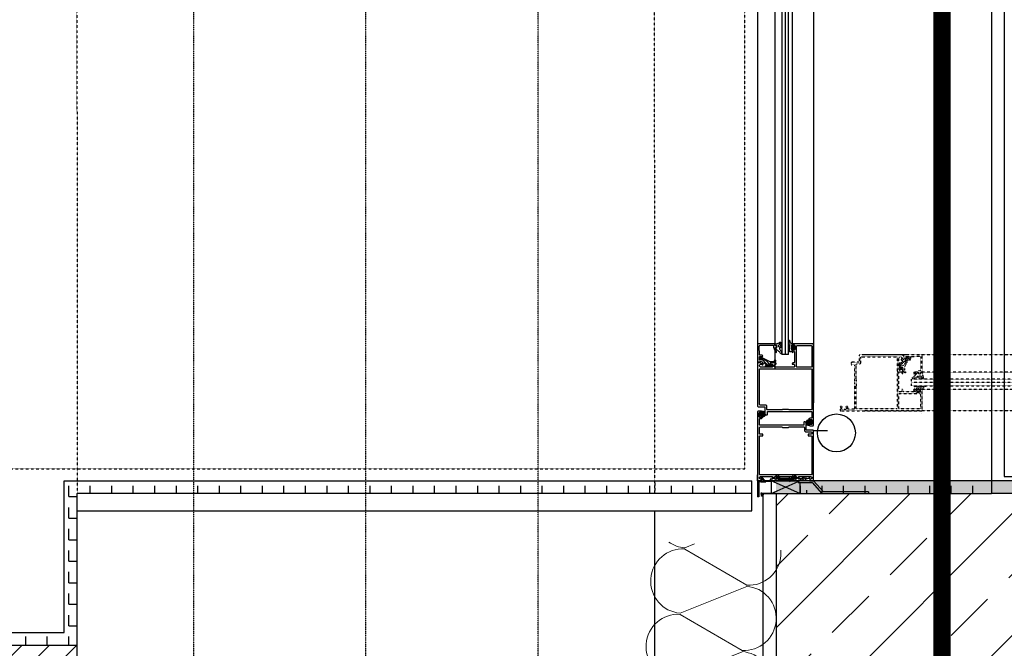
# Model space of a CAD drawing. Header units: millimetres. Extents: x -4577 to 1032787, y -66234 to 201209.
# Tile 24 of 256: x 18251 to 19395, y -55055 to -54326. Entities that reach past the tile are written whole.
import ezdxf

# ---------------------------------------------------------------- set-up
doc = ezdxf.new("R2010")
doc.units = ezdxf.units.MM
for name, pattern in [('510_5_2OG_ELT_1004$0$11-07-22_DS_2OG$0$AUSGEZOGEN', [0]), ('510_5_2OG_ELT_1004$0$11-07-22_DS_2OG$0$MITTE2_S7', [0.225, 0.125, -0.05, 0, -0.05]), ('510_5_2OG_ELT_1004$0$11-07-22_DS_2OG$0$PUNKT2_S9', [0.075, 0, -0.075]), ('510_5_2OG_ELT_1004$0$11-07-22_DS_2OG$0$STRICHLINIE_S4', [0.095, 0.06, -0.035]), ('510_5_2OG_ELT_1004$0$11-07-22_DS_2OG$0$STRICHPUNKT2_S5', [0.5, 0.35, -0.05, 0.05, -0.05]), ('510_5_2OG_ELT_1004$0$11-07-22_DS_2OG$0$VERDECKT2_S15', [0.025, 0, -0.025]), ('510_5_2OG_ELT_1004$0$11-07-22_DS_2OG$0$VERDECKT2_S2', [0.17, 0.1, -0.07]), ('510_5_2OG_ELT_1004$0$VERDECKT', [9.525, 6.35, -3.175])]:
    doc.linetypes.add(name, pattern=pattern)
for name, color, linetype in [('510_5_2OG_ELT_1004$0$11-07-22_DS_2OG$0$106', 8, '510_5_2OG_ELT_1004$0$11-07-22_DS_2OG$0$AUSGEZOGEN'), ('510_5_2OG_ELT_1004$0$11-07-22_DS_2OG$0$108', 8, '510_5_2OG_ELT_1004$0$11-07-22_DS_2OG$0$AUSGEZOGEN'), ('510_5_2OG_ELT_1004$0$11-07-22_DS_2OG$0$Bestand', 8, '510_5_2OG_ELT_1004$0$11-07-22_DS_2OG$0$STRICHPUNKT2_S5'), ('510_5_2OG_ELT_1004$0$11-07-22_DS_2OG$0$GLASS', 8, '510_5_2OG_ELT_1004$0$11-07-22_DS_2OG$0$AUSGEZOGEN'), ('510_5_2OG_ELT_1004$0$11-07-22_DS_2OG$0$Nichttragende_Bauteile', 8, '510_5_2OG_ELT_1004$0$11-07-22_DS_2OG$0$AUSGEZOGEN'), ('510_5_2OG_ELT_1004$0$11-07-22_DS_2OG$0$S03_AL_Kontur', 8, '510_5_2OG_ELT_1004$0$11-07-22_DS_2OG$0$AUSGEZOGEN'), ('510_5_2OG_ELT_1004$0$11-07-22_DS_2OG$0$S15_Glas_Kontur', 8, '510_5_2OG_ELT_1004$0$11-07-22_DS_2OG$0$AUSGEZOGEN'), ('510_5_2OG_ELT_1004$0$11-07-22_DS_2OG$0$S32_Folie_Kontur', 8, '510_5_2OG_ELT_1004$0$11-07-22_DS_2OG$0$AUSGEZOGEN'), ('510_5_2OG_ELT_1004$0$11-07-22_DS_2OG$0$Schraffur', 8, '510_5_2OG_ELT_1004$0$11-07-22_DS_2OG$0$AUSGEZOGEN'), ('510_5_2OG_ELT_1004$0$11-07-22_DS_2OG$0$STANDARD', 8, '510_5_2OG_ELT_1004$0$11-07-22_DS_2OG$0$AUSGEZOGEN'), ('510_5_2OG_ELT_1004$0$11-07-22_DS_2OG$0$Tragende_Bauteile', 8, '510_5_2OG_ELT_1004$0$11-07-22_DS_2OG$0$AUSGEZOGEN'), ('510_5_2OG_ELT_1004$0$Brandabschnitt', 6, '510_5_2OG_ELT_1004$0$VERDECKT')]:
    doc.layers.add(name, color=color, linetype=linetype)
pattern_1 = [(90, (1885.797, -66881.692), (-20, 20), [10, -10]), (180, (1885.797, -66881.692), (-20, 20), [10, -10])]
pattern_2 = [(0, (1908.297, -66879.192), (25, 25), [12.5, -12.5]), (90, (1908.297, -66879.192), (25, 25), [12.5, -12.5])]
pattern_3 = [(45, (1895.8, -66891.69), (-70.71068, 70.71068), []), (45, (1860.44, -66856.34), (-70.71068, 70.71068), [60, -35])]

# ---------------------------------------------------------------- blocks, each defined once
blk = doc.blocks.new('510_5_2OG_ELT_1004$0$11-07-22_DS_2OG$0$MUSTERELEMENT_7')
at = {"layer": '510_5_2OG_ELT_1004$0$11-07-22_DS_2OG$0$Nichttragende_Bauteile', "color": 7, "linetype": '510_5_2OG_ELT_1004$0$11-07-22_DS_2OG$0$AUSGEZOGEN', "lineweight": 18}
for p, q in [((17.128, 11.9517), (17.2002, 11.91)), ((17.1392, 11.9577), (17.1281, 11.9532)), ((17.2001, 11.9084), (17.1227, 11.8774)), ((17.1226, 11.8759), (17.1948, 11.8341)), ((17.1947, 11.8326), (17.1173, 11.8016)), ((17.1171, 11.8001), (17.1894, 11.7583)), ((17.1892, 11.7568), (17.1118, 11.7258))]:
    blk.add_line(p, q, dxfattribs=at)
for centre, start_param, end_param in [((17.1253, 11.9146), 3.141593, 6.283185), ((17.1307, 11.9904), 5.745894, 6.283185), ((17.2029, 11.9471), 0, 1.570796), ((17.2029, 11.9471), 1.570796, 1.732814), ((17.1974, 11.8713), 1.570796, 3.141593), ((17.1199, 11.8387), 3.141593, 6.283185), ((17.1974, 11.8713), 0, 1.570796), ((17.192, 11.7955), 1.570796, 3.141593), ((17.1145, 11.7629), 3.141593, 6.283185), ((17.192, 11.7955), 0, 1.570796), ((17.1866, 11.7197), 1.570796, 3.141593)]:
    blk.add_ellipse(centre, major_axis=(-0.0027, -0.0372), ratio=0.986778, start_param=start_param, end_param=end_param, dxfattribs=at)
blk = doc.blocks.new('510_5_2OG_ELT_1004')
at = {"layer": '510_5_2OG_ELT_1004$0$11-07-22_DS_2OG$0$Nichttragende_Bauteile', "linetype": 'Continuous'}
h = blk.add_hatch(dxfattribs=at)
h.set_pattern_fill('MUSTER_NA', color=256, scale=10, angle=90, style=0, pattern_type=2)
h.set_pattern_definition(pattern_1)
h.paths.add_polyline_path([(19126.3, -54858.2), (19126.2, -54858.4), (19125.9, -54858.8), (19125.7, -54858.9), (19123.3, -54858.9), (19123.3, -54859.7), (19123.5, -54860.1), (19124.2, -54860.6), (19124.2, -54875.6), (19115, -54875.6), (19115, -54877), (19112.1, -54874.8), (19112.1, -54875.6), (19112.1, -54861.8), (19118.2, -54861.8), (19112.9, -54855.8), (19113, -54855.6), (19118.5, -54855.6), (19125.5, -54855.6), (19126.1, -54855.9), (19126.2, -54856.1), (19126.3, -54856.3)], flags=0)
h = blk.add_hatch(dxfattribs=at)
h.set_pattern_fill('MUSTER_NA', color=256, scale=12.5, style=0, pattern_type=2)
h.set_pattern_definition(pattern_2)
h.paths.add_polyline_path([(17772.5, -54861.7), (17772.5, -55051.7), (18318.2, -55051.7), (18318.1, -54895.6), (18318.1, -54860.6), (18303.2, -54860.6), (18303.2, -55036.7), (17787.5, -55036.7), (17787.5, -54861.7)], flags=0)
h = blk.add_hatch(dxfattribs=at)
h.set_pattern_fill('MUSTER_NA', color=256, scale=12.5, style=0, pattern_type=2)
h.set_pattern_definition(pattern_2)
h.paths.add_polyline_path([(18989.1, -54895.6), (18318.1, -54895.6), (18318.1, -54875.6), (19101.7, -54875.6), (19101.7, -54860.6), (18318.1, -54860.6), (18318.1, -54895.6), (18989.1, -54895.6), (18989.1, -54895.6)], flags=0)
h = blk.add_hatch(dxfattribs=at)
h.set_pattern_fill('MUSTER_NA', color=256, scale=12.5, style=0, pattern_type=2)
h.set_pattern_definition(pattern_2)
h.paths.add_polyline_path([(19380, -54875.6), (19380, -54860.6), (19130, -54860.6), (19130, -54861.6), (19155.5, -54861.6), (19155.5, -54875.6)], flags=0)
h = blk.add_hatch(dxfattribs=at)
h.set_pattern_fill('MUSTER_NA', color=256, scale=12.5, style=0, pattern_type=2)
h.set_pattern_definition(pattern_2)
h.paths.add_polyline_path([(26355.7, -54860.6), (19130, -54860.6), (19130, -54875.6), (26355.7, -54875.6)], flags=0)
h = blk.add_hatch(dxfattribs=at)
h.set_pattern_fill('MUSTER_NA', color=256, scale=10, angle=90, style=0, pattern_type=2)
h.set_pattern_definition(pattern_1)
h.paths.add_polyline_path([(19157.5, -54875.6), (19157.5, -54862.6), (19171.7, -54862.6), (19183, -54875.6)], flags=0)
at = {"layer": '510_5_2OG_ELT_1004$0$11-07-22_DS_2OG$0$Schraffur', "linetype": 'Continuous'}
h = blk.add_hatch(dxfattribs=at)
h.set_pattern_fill('SCHRAFFUR_24', color=256, scale=1000, style=0, pattern_type=2)
h.set_pattern_definition([(45, (1895.797, -66891.69), (-31.81981, 31.81981), []), (45, (1879.887, -66875.78), (-31.81981, 31.81981), [])])
h.paths.add_polyline_path([(15885, -55116.7), (17532.5, -55116.7), (17532.5, -55291.7), (18318.2, -55291.7), (18318.2, -55051.7), (17772.5, -55051.7), (17772.5, -54876.7), (15895.9, -54876.7), (15895.9, -54877.6), (15885.4, -54877.6), (15885.4, -54876.7), (15643.9, -54876.7), (15643.9, -56130.1), (15885, -56127.5)], flags=0)
at = {"layer": '510_5_2OG_ELT_1004$0$11-07-22_DS_2OG$0$Tragende_Bauteile', "linetype": 'Continuous'}
h = blk.add_hatch(dxfattribs=at)
h.set_pattern_fill('SCHRAFFUR_16', color=256, scale=1000, style=0, pattern_type=2)
h.set_pattern_definition(pattern_3)
h.paths.add_polyline_path([(19380, -55175.6), (19380, -54875.6), (19130, -54875.6), (19130, -55175.6)], flags=0)
h = blk.add_hatch(dxfattribs=at)
h.set_pattern_fill('SCHRAFFUR_16', color=256, scale=1000, style=0, pattern_type=2)
h.set_pattern_definition(pattern_3)
h.paths.add_polyline_path([(19380, -55175.6), (26919.8, -55175.6), (26919.8, -54875.6), (19380, -54875.6)], flags=0)
at = {"linetype": '510_5_2OG_ELT_1004$0$11-07-22_DS_2OG$0$AUSGEZOGEN'}
for points in [[(19130.2, -54703.5), (19130.5, -54703.6), (19130.6, -54703.8), (19130.5, -54703.6), (19130.2, -54703.5), (19129.4, -54703.7), (19129, -54703.4), (19128.7, -54702), (19129, -54701.6), (19129.3, -54701.6), (19130.8, -54701.4), (19131.8, -54701.3), (19132.3, -54701.1), (19132.9, -54700.9), (19133.4, -54700.7), (19133.8, -54700.3), (19134.3, -54700), (19135.6, -54699.8), (19136.3, -54700.9), (19136.3, -54702.6), (19136.2, -54703.4), (19135.4, -54705.9), (19134.5, -54706.6), (19134.2, -54706.6), (19133.7, -54707.1), (19133.9, -54707.6), (19134.4, -54708.2), (19134.8, -54708.8), (19135.2, -54709.4), (19135.6, -54710.1), (19135.9, -54710.8)], [(19148.5, -54711.4), (19149.2, -54711.9), (19149.7, -54711.4), (19149.7, -54710.9), (19150.2, -54710.4), (19151, -54710.4), (19151.5, -54710.9), (19151.5, -54723.5), (19151, -54724), (19149.4, -54724), (19148.5, -54724.9), (19148.5, -54725.5), (19151, -54725.5), (19151.5, -54726), (19151.5, -54728.3), (19151, -54728.8), (19128.7, -54728.8), (19128.2, -54728.3), (19128.2, -54726), (19128.7, -54725.5), (19129.7, -54725.5), (19130.2, -54725), (19130.2, -54724.5), (19129.7, -54724), (19124, -54724), (19123, -54725), (19123, -54725.5), (19125.5, -54725.5), (19126.5, -54726.5), (19126.5, -54727.8), (19125.5, -54728.8), (19118.5, -54728.8), (19117.5, -54728.8), (19111.7, -54728.8)], [(19129, -54706.8), (19128.9, -54706.5), (19129.2, -54706.3), (19130.3, -54706.3), (19130.6, -54706), (19130.6, -54703.8)], [(19132.5, -54709.9), (19131.8, -54709.4), (19131.1, -54709), (19130.8, -54708.8), (19130, -54708.1), (19129.4, -54707.3), (19129, -54706.8)], [(19136.2, -54712), (19136.3, -54712.9), (19135.6, -54713.4), (19135, -54713.1), (19134.6, -54712.4), (19134.2, -54711.7), (19133.7, -54711.1), (19133.1, -54710.5), (19132.5, -54709.9)], [(19135.9, -54710.8), (19136.1, -54711.5), (19136.2, -54712)], [(19173, -54796.8), (19173.5, -54796.3), (19173.5, -54702.3), (19173, -54701.8), (19149, -54701.8), (19148.5, -54702.3), (19148.5, -54703.6), (19149, -54704.1), (19149.5, -54704.1), (19149.5, -54703.1), (19151, -54703.1), (19152, -54704.1), (19152, -54708.1), (19151, -54709.1), (19149.5, -54709.1), (19149.5, -54708.1), (19149, -54708.1), (19148.5, -54708.6), (19148.5, -54711.4)], [(19170.8, -54703.8), (19171.3, -54704.3), (19171.3, -54728.3), (19170.8, -54728.8), (19154, -54728.8), (19153.5, -54728.3), (19153.5, -54704.3), (19154, -54703.8), (19170.8, -54703.8)], [(19122.6, -54722.4), (19126.2, -54722.4), (19127.7, -54721.8), (19128.5, -54720.5), (19128.9, -54720.4), (19129.3, -54720.6), (19129.4, -54721), (19129.4, -54721.4), (19129.3, -54721.9), (19128.5, -54723.1), (19128.1, -54723.4), (19126.4, -54723.9), (19125.7, -54723.6), (19123.8, -54723.6), (19122.8, -54724.6), (19122.8, -54725.8), (19123.6, -54725.6), (19124.9, -54725.9), (19125.5, -54727), (19125.5, -54727.5), (19125.2, -54728.2), (19124.4, -54728.5), (19117.9, -54728.5), (19117.5, -54727.7), (19117.7, -54727.3), (19118.2, -54726.9), (19118.4, -54726.8), (19118.5, -54726.9), (19118.5, -54727.1), (19118, -54727.6), (19118, -54728), (19118.2, -54728.1), (19122.5, -54728.1), (19122.7, -54727.9), (19122.8, -54727.7), (19124.1, -54727.7), (19124.5, -54727.3), (19124.4, -54726.7), (19124.1, -54726.6), (19122.5, -54726.6), (19121.6, -54725.9), (19120.6, -54723.4), (19119.9, -54722.5), (19116.7, -54720.5), (19116, -54720.6), (19115.8, -54721.1), (19115.5, -54721.1), (19115, -54720.7), (19114.9, -54720.6), (19115.2, -54720), (19114.9, -54719.5), (19112.2, -54718), (19112, -54718), (19111.9, -54718.2), (19112.4, -54719.8), (19112.2, -54720.3), (19112.1, -54720.3), (19111.6, -54720.1), (19110.8, -54717.2), (19110.7, -54717), (19111.3, -54716.5), (19113.3, -54716.7), (19113.3, -54717.5), (19122.6, -54722.4)], [(19113, -54725.5), (19113, -54724.9), (19111.9, -54723.8), (19108.5, -54723.8), (19108.5, -54774.3), (19109, -54774.8), (19117, -54774.8), (19117, -54782.8), (19117.6, -54784), (19118.5, -54784.3), (19119.5, -54784.3), (19120, -54783.8), (19120, -54780.3), (19140.5, -54780.3), (19141.5, -54780.3), (19171, -54780.3)], [(19111.7, -54728.8), (19110.7, -54727.8), (19110.7, -54726.5), (19111.7, -54725.5), (19113, -54725.5)], [(19111.2, -54772.8), (19110.7, -54772.3), (19110.7, -54731.1), (19111.2, -54730.6), (19170.8, -54730.6)], [(19170.8, -54730.6), (19171.3, -54731.1), (19171.3, -54777.8)], [(19171.3, -54777.8), (19170.8, -54778.3), (19145, -54778.3), (19144.5, -54777.8), (19137.5, -54777.8), (19137, -54778.3), (19119.5, -54778.3), (19119, -54777.8), (19119, -54773.8), (19118, -54772.8), (19111.2, -54772.8)], [(19171, -54780.3), (19171.5, -54780.8), (19171.5, -54787.7), (19171, -54788.2), (19169, -54788.2), (19168.5, -54788.7), (19168.5, -54790), (19169, -54790.5), (19169.5, -54790.5), (19169.5, -54789.5), (19171, -54789.5), (19172, -54790.5), (19172, -54794.5), (19171, -54795.5), (19169.5, -54795.5), (19169.5, -54794.5), (19169, -54794.5), (19168.5, -54795), (19168.5, -54796.3), (19169, -54796.8), (19173, -54796.8)]]:
    blk.add_lwpolyline(points, dxfattribs=at)
for points in [[(19147.7, -54701.1), (19148.7, -54701.2), (19149.1, -54701.6), (19148.2, -54701.6), (19148.2, -54703.5), (19147.8, -54703.8), (19147.8, -54704.1), (19148.2, -54704.5), (19149.5, -54704.5), (19149.8, -54704.2), (19149.8, -54704.1), (19150.1, -54703.8), (19150.4, -54703.8), (19151.4, -54704.9), (19151.5, -54705.2), (19151.5, -54706.9), (19151.4, -54707.2), (19150.4, -54708.3), (19150.2, -54708.4), (19149.9, -54708.2), (19149.8, -54707.7), (19149.5, -54707.7), (19148.2, -54707.7), (19147.8, -54708), (19147.8, -54708.3), (19148.2, -54708.7), (19148.2, -54710.8), (19147.9, -54711.1), (19145.9, -54711.1), (19144.9, -54710.4), (19144.7, -54710.1), (19144.9, -54709.7), (19145.7, -54709.4), (19145.9, -54709.1), (19145.7, -54708.7), (19144.9, -54708.4), (19144.7, -54708.1), (19144.9, -54707.7), (19145.7, -54707.4), (19145.9, -54707.1), (19145.7, -54706.7), (19144.9, -54706.4), (19144.7, -54706.1), (19144.9, -54705.7), (19145.7, -54705.4), (19145.9, -54705.1), (19145.7, -54704.7), (19144.9, -54704.4), (19144.7, -54704.1), (19145, -54703.7), (19145.8, -54703.7), (19146.3, -54703.1), (19145.2, -54701.9), (19144.7, -54700.6), (19144.7, -54698), (19145.2, -54697.6), (19145.4, -54697.6), (19145.6, -54698), (19145.7, -54698.9), (19145.8, -54699.7), (19147.2, -54701), (19147.7, -54701.1)], [(19108.5, -54718.8), (19108.5, -54723.3), (19109.5, -54723.3), (19109.5, -54723.2), (19109.9, -54722.7), (19112.5, -54722), (19113.5, -54722.3), (19113.8, -54723.1), (19113.5, -54725.8), (19113.7, -54726), (19114.6, -54726), (19115.1, -54725.5), (19115.2, -54724.3), (19115.5, -54723.9), (19116, -54724), (19119, -54727), (19119.1, -54727.2), (19118.6, -54727.7), (19118.7, -54727.8), (19121.9, -54727.8), (19122.7, -54727.4), (19123.8, -54727.4), (19124, -54727.3), (19124, -54727.2), (19124, -54727), (19123.8, -54726.9), (19121.8, -54726.9), (19121.3, -54726.9), (19120.8, -54726.7), (19120.4, -54726.5), (19120, -54726.2), (19114.6, -54720.7), (19113.1, -54720.3), (19111.2, -54720.8), (19110.7, -54720.7), (19110.5, -54720.3), (19110.5, -54716.8), (19111, -54716.3), (19113.4, -54716.3), (19113.4, -54716.9), (19114.1, -54716.5), (19114.5, -54715.8), (19113.9, -54715), (19111, -54715), (19110.5, -54714.5), (19110.1, -54704.9), (19110.5, -54703.8), (19111.6, -54703.3), (19126.5, -54703.3), (19127, -54703.8), (19127, -54705.4), (19127.1, -54705.5), (19129.3, -54711.5), (19130, -54711.8), (19130.5, -54711.3), (19130.5, -54711.1), (19128.8, -54706.5), (19128.8, -54706.3), (19129.3, -54705.8), (19130, -54705.8), (19130.5, -54705.3), (19130.5, -54704.3), (19130, -54703.8), (19129, -54703.8), (19128.5, -54703.3), (19128.5, -54702.3), (19128, -54701.8), (19109, -54701.8), (19108.5, -54702.3), (19108.5, -54718.8)], [(19132.9, -54703.8), (19133.2, -54703.2), (19133.4, -54703), (19133.7, -54702.7), (19134, -54702.2), (19134.3, -54701.8), (19134.5, -54701.3), (19134.6, -54700.8), (19135.1, -54700.3), (19135.2, -54700.3), (19135.6, -54700.9), (19135.5, -54702), (19135.4, -54702.6), (19134.5, -54704.9), (19133.8, -54705.5), (19133.2, -54705.3), (19132.9, -54704.7), (19132.9, -54703.8)], [(19147.4, -54706.4), (19147.9, -54706.9), (19149.8, -54706.9), (19150.3, -54706.4), (19150.3, -54705.8), (19149.8, -54705.3), (19147.9, -54705.3), (19147.4, -54705.8), (19147.4, -54706.4)], [(19173.5, -54802.3), (19173, -54801.8), (19165, -54801.8), (19165, -54793.8), (19164.5, -54792.6), (19163.5, -54792.3), (19162.5, -54792.3), (19162, -54792.8), (19162, -54796.3), (19141.5, -54796.3), (19140.5, -54796.3), (19111, -54796.3), (19110.5, -54795.8), (19110.5, -54788.9), (19111, -54788.4), (19113, -54788.4), (19113.5, -54787.9), (19113.5, -54786.6), (19113, -54786.1), (19112.5, -54786.1), (19112.5, -54787.1), (19111, -54787.1), (19110, -54786.1), (19110, -54782.1), (19111, -54781.1), (19112.5, -54781.1), (19112.5, -54782.1), (19113, -54782.1), (19113.5, -54781.6), (19113.5, -54780.3), (19113, -54779.8), (19109, -54779.8), (19108.5, -54780.3), (19108.5, -54860.6), (19111.9, -54860.6), (19113, -54859.5), (19113, -54858.9), (19111.7, -54858.9), (19110.7, -54857.9), (19110.7, -54856.6), (19111.7, -54855.6), (19117.5, -54855.6), (19118.5, -54855.6), (19125.5, -54855.6), (19126.5, -54856.6), (19126.5, -54857.9), (19125.5, -54858.9), (19123, -54858.9), (19123, -54859.4), (19124, -54860.4), (19129.7, -54860.4), (19130.2, -54859.9), (19130.2, -54859.4), (19129.7, -54858.9), (19128.7, -54858.9), (19128.2, -54858.4), (19128.2, -54856.1), (19128.7, -54855.6), (19140.5, -54855.6), (19141.5, -54855.6), (19153.3, -54855.6), (19153.8, -54856.1), (19153.8, -54858.4), (19153.3, -54858.9), (19152.3, -54858.9), (19151.8, -54859.4), (19151.8, -54859.9), (19152.3, -54860.4), (19158, -54860.4), (19159, -54859.4), (19159, -54858.9), (19156.5, -54858.9), (19155.5, -54857.9), (19155.5, -54856.6), (19156.5, -54855.6), (19163.5, -54855.6), (19164.5, -54855.6), (19170.3, -54855.6), (19171.3, -54856.6), (19171.3, -54857.9), (19170.3, -54858.9), (19169, -54858.9), (19169, -54859.5), (19170.1, -54860.6), (19173.5, -54860.6), (19173.5, -54802.3)], [(19111.1, -54785.6), (19111.1, -54782.6), (19111.2, -54782.5), (19111.9, -54782), (19112.1, -54782), (19112.4, -54782.4), (19113.4, -54782.4), (19113.5, -54782.3), (19113.6, -54782.2), (19113.6, -54780.1), (19113.6, -54779.9), (19113.8, -54779.9), (19114.8, -54779.9), (19115.9, -54780.3), (19116.2, -54780.9), (19116.4, -54781.4), (19116.6, -54781.9), (19116.8, -54782.4), (19116.9, -54783), (19116.9, -54783.5), (19116.9, -54784), (19116.9, -54784.6), (19116.7, -54785.3), (19116.5, -54785.9), (19116.2, -54786.4), (19115.8, -54786.2), (19115.9, -54785.6), (19116, -54785.1), (19116.2, -54784.5), (19116.2, -54784), (19116, -54782.2), (19114.9, -54780.8), (19114.7, -54781.2), (19114.8, -54782), (19115, -54782.8), (19115, -54783.6), (19115, -54784.4), (19114.9, -54785.3), (19114.8, -54786.1), (19114.5, -54786.8), (19113.6, -54787.6), (19113.6, -54786), (19113.5, -54785.9), (19113.4, -54785.8), (19112.4, -54785.8), (19111.9, -54786.2), (19111.2, -54785.8), (19111.1, -54785.6)], [(19111.5, -54783.9), (19111.3, -54784.1), (19111.4, -54784.3), (19111.5, -54784.3), (19111.6, -54784.3), (19111.7, -54784.1), (19111.7, -54784), (19111.5, -54783.9)], [(19111.8, -54785), (19112.5, -54785), (19112.8, -54784.7), (19112.8, -54783.5), (19112.5, -54783.2), (19111.8, -54783.2), (19111.9, -54784.1), (19111.8, -54785)], [(19114.2, -54785.1), (19114.3, -54784.4), (19114.3, -54783.6), (19114.3, -54783.1), (19113.6, -54782.7), (19113.3, -54783.3), (19113.3, -54783.5), (19113.4, -54783.6), (19114.3, -54784.1), (19113.4, -54784.6), (19113.3, -54784.9), (19113.6, -54785.5), (19114.2, -54785.1)], [(19171, -54791), (19171, -54794), (19170.9, -54794.1), (19170.2, -54794.6), (19169.9, -54794.6), (19169.7, -54794.2), (19168.7, -54794.2), (19168.6, -54794.3), (19168.5, -54794.4), (19168.5, -54796.5), (19168.4, -54796.7), (19168.3, -54796.7), (19167.3, -54796.7), (19166.2, -54796.3), (19165.9, -54795.7), (19165.6, -54795.2), (19165.5, -54794.7), (19165.3, -54794.2), (19165.2, -54793.6), (19165.2, -54793.1), (19165.2, -54792.6), (19165.2, -54792), (19165.4, -54791.4), (19165.6, -54790.8), (19165.9, -54790.3), (19166.3, -54790.4), (19166.2, -54791), (19166, -54791.5), (19165.9, -54792.1), (19165.9, -54792.6), (19166.1, -54794.4), (19167.2, -54795.8), (19167.4, -54795.4), (19167.3, -54794.6), (19167.1, -54793.8), (19167.1, -54793), (19167.1, -54792.2), (19167.2, -54791.4), (19167.3, -54790.6), (19167.6, -54789.8), (19168.5, -54789), (19168.5, -54790.6), (19168.6, -54790.8), (19168.7, -54790.8), (19169.7, -54790.8), (19170.2, -54790.4), (19170.9, -54790.8), (19171, -54791)], [(19167.9, -54791.5), (19167.8, -54792.2), (19167.8, -54793), (19167.8, -54793.5), (19168.5, -54793.9), (19168.8, -54793.3), (19168.8, -54793.1), (19168.7, -54793), (19167.8, -54792.5), (19168.7, -54792), (19168.8, -54791.7), (19168.5, -54791.1), (19167.9, -54791.5)], [(19171.3, -54853.3), (19170.8, -54853.8), (19111.2, -54853.8), (19110.7, -54853.3), (19110.7, -54809.1), (19111.2, -54808.6), (19114.7, -54808.6), (19114.7, -54806.6), (19111.2, -54806.6), (19110.7, -54806.1), (19110.7, -54798.8), (19111.2, -54798.3), (19137, -54798.3), (19137.5, -54798.8), (19144.5, -54798.8), (19145, -54798.3), (19162.5, -54798.3), (19163, -54798.8), (19163, -54802.8), (19164, -54803.8), (19170.8, -54803.8), (19171.3, -54804.3), (19171.3, -54806.1), (19170.8, -54806.6), (19167.3, -54806.6), (19167.3, -54808.6), (19170.8, -54808.6), (19171.3, -54809.1), (19171.3, -54853.3)], [(19170.3, -54791.6), (19169.6, -54791.6), (19169.3, -54791.9), (19169.3, -54793.1), (19169.6, -54793.4), (19170.3, -54793.4), (19170.2, -54792.5), (19170.3, -54791.6)], [(19170.6, -54792.7), (19170.8, -54792.5), (19170.7, -54792.3), (19170.6, -54792.3), (19170.5, -54792.3), (19170.4, -54792.5), (19170.4, -54792.6), (19170.6, -54792.7)]]:
    blk.add_lwpolyline(points, close=True, dxfattribs=at)
at = {"linetype": '510_5_2OG_ELT_1004$0$11-07-22_DS_2OG$0$VERDECKT2_S15'}
for points in [[(19275.8, -54719.1), (19276.4, -54719.1), (19277.5, -54718), (19277.5, -54714.6), (19227, -54714.6), (19226.5, -54715.1), (19226.5, -54723.1), (19218.5, -54723.1), (19217.3, -54723.6), (19217, -54724.6), (19217, -54725.6), (19217.5, -54726.1), (19221, -54726.1), (19221, -54746.6), (19221, -54747.6), (19221, -54777.1)], [(19223.5, -54777.4), (19223, -54776.9), (19223, -54751.1), (19223.5, -54750.6), (19223.5, -54743.6), (19223, -54743.1), (19223, -54725.6), (19223.5, -54725.1), (19227.5, -54725.1), (19228.5, -54724.1), (19228.5, -54717.3)], [(19228.5, -54717.3), (19229, -54716.8), (19270.2, -54716.8), (19270.7, -54717.3), (19270.7, -54776.9)], [(19272.5, -54717.8), (19273.5, -54716.8), (19274.8, -54716.8), (19275.8, -54717.8), (19275.8, -54719.1)], [(19289.9, -54754.6), (19289.4, -54755.3), (19289.9, -54755.8), (19290.4, -54755.8), (19290.9, -54756.3), (19290.9, -54757.1), (19290.4, -54757.6), (19277.8, -54757.6), (19277.3, -54757.1), (19277.3, -54755.5), (19276.4, -54754.6), (19275.8, -54754.6), (19275.8, -54757.1), (19275.3, -54757.6), (19273, -54757.6), (19272.5, -54757.1), (19272.5, -54734.8), (19273, -54734.3), (19275.3, -54734.3), (19275.8, -54734.8), (19275.8, -54735.8), (19276.3, -54736.3), (19276.8, -54736.3), (19277.3, -54735.8), (19277.3, -54730.1), (19276.3, -54729.1), (19275.8, -54729.1), (19275.8, -54731.6), (19274.8, -54732.6), (19273.5, -54732.6), (19272.5, -54731.6), (19272.5, -54724.6), (19272.5, -54723.6), (19272.5, -54717.8)], [(19278.9, -54728.7), (19278.9, -54732.2), (19279.4, -54733.7), (19280.8, -54734.5), (19280.9, -54734.9), (19280.7, -54735.3), (19280.3, -54735.5), (19279.9, -54735.4), (19279.4, -54735.3), (19278.2, -54734.5), (19277.9, -54734.1), (19277.4, -54732.5), (19277.7, -54731.8), (19277.7, -54729.9), (19276.7, -54728.9), (19275.5, -54728.9), (19275.6, -54729.6), (19275.4, -54731), (19274.3, -54731.6), (19273.8, -54731.6), (19273, -54731.2), (19272.8, -54730.4), (19272.8, -54724), (19273.6, -54723.6), (19273.9, -54723.7), (19274.4, -54724.2), (19274.5, -54724.4), (19274.4, -54724.5), (19274.1, -54724.5), (19273.7, -54724.1), (19273.3, -54724), (19273.2, -54724.3), (19273.2, -54728.5), (19273.4, -54728.7), (19273.6, -54728.9), (19273.6, -54730.1), (19274, -54730.6), (19274.6, -54730.4), (19274.7, -54730.1), (19274.7, -54728.6), (19275.3, -54727.6), (19277.9, -54726.7), (19278.8, -54725.9), (19280.8, -54722.7), (19280.6, -54722.1), (19280.2, -54721.8), (19280.2, -54721.5), (19280.5, -54721), (19280.7, -54720.9), (19281.2, -54721.2), (19281.7, -54721), (19283.3, -54718.2), (19283.2, -54718), (19283, -54717.9), (19281.4, -54718.4), (19281, -54718.3), (19280.9, -54718.1), (19281.2, -54717.6), (19284.1, -54716.8), (19284.3, -54716.8), (19284.7, -54717.3), (19284.6, -54719.3), (19283.8, -54719.3), (19278.9, -54728.7)], [(19289.2, -54742.3), (19288.3, -54742.3), (19287.8, -54741.6), (19288.1, -54741.1), (19288.9, -54740.7), (19289.6, -54740.2), (19290.2, -54739.7), (19290.8, -54739.1), (19291.4, -54738.5)], [(19290.4, -54741.9), (19289.7, -54742.1), (19289.2, -54742.3)], [(19297.7, -54736.3), (19297.7, -54736.5), (19297.4, -54736.6), (19297.7, -54736.5), (19297.7, -54736.3), (19297.6, -54735.4), (19297.8, -54735.1), (19299.3, -54734.8), (19299.6, -54735), (19299.7, -54735.3), (19299.9, -54736.8), (19300, -54737.8), (19300.1, -54738.3), (19300.3, -54738.9), (19300.6, -54739.4), (19300.9, -54739.9), (19301.3, -54740.3), (19301.5, -54741.7), (19300.4, -54742.3), (19298.7, -54742.3), (19297.8, -54742.2), (19295.3, -54741.5), (19294.6, -54740.5), (19294.6, -54740.3), (19294.2, -54739.7), (19293.6, -54739.9), (19293.1, -54740.4), (19292.5, -54740.9), (19291.8, -54741.3), (19291.1, -54741.6), (19290.4, -54741.9)], [(19291.4, -54738.5), (19291.9, -54737.8), (19292.3, -54737.1), (19292.5, -54736.8), (19293.2, -54736.1), (19293.9, -54735.4), (19294.5, -54735)], [(19294.5, -54735), (19294.8, -54734.9), (19294.9, -54735.2), (19294.9, -54736.3), (19295.2, -54736.6), (19297.4, -54736.6)], [(19204.5, -54779.1), (19205, -54779.6), (19299, -54779.6), (19299.5, -54779.1), (19299.5, -54755.1), (19299, -54754.6), (19297.7, -54754.6), (19297.2, -54755.1), (19297.2, -54755.6), (19298.2, -54755.6), (19298.2, -54757.1), (19297.2, -54758.1), (19293.2, -54758.1), (19292.2, -54757.1), (19292.2, -54755.6), (19293.2, -54755.6), (19293.2, -54755.1), (19292.7, -54754.6), (19289.9, -54754.6)], [(19297.5, -54776.9), (19297, -54777.4), (19273, -54777.4), (19272.5, -54776.9), (19272.5, -54760.1), (19273, -54759.6), (19297, -54759.6), (19297.5, -54760.1), (19297.5, -54776.9)], [(19221, -54777.1), (19220.5, -54777.6), (19213.6, -54777.6), (19213.1, -54777.1), (19213.1, -54775.1), (19212.6, -54774.6), (19211.3, -54774.6), (19210.8, -54775.1), (19210.8, -54775.6), (19211.8, -54775.6), (19211.8, -54777.1), (19210.8, -54778.1), (19206.8, -54778.1), (19205.8, -54777.1), (19205.8, -54775.6), (19206.8, -54775.6), (19206.8, -54775.1), (19206.3, -54774.6), (19205, -54774.6), (19204.5, -54775.1), (19204.5, -54779.1)], [(19270.7, -54776.9), (19270.2, -54777.4), (19223.5, -54777.4)]]:
    blk.add_lwpolyline(points, dxfattribs=at)
for points in [[(19282.5, -54714.6), (19278, -54714.6), (19278, -54715.6), (19278.1, -54715.6), (19278.6, -54715.9), (19279.3, -54718.6), (19279, -54719.6), (19278.2, -54719.8), (19275.4, -54719.6), (19275.3, -54719.7), (19275.3, -54720.6), (19275.7, -54721.1), (19277, -54721.2), (19277.4, -54721.5), (19277.3, -54722), (19274.3, -54725), (19274.1, -54725.1), (19273.6, -54724.6), (19273.5, -54724.7), (19273.5, -54728), (19273.9, -54728.7), (19273.9, -54729.8), (19273.9, -54730), (19274.1, -54730.1), (19274.3, -54730), (19274.4, -54729.8), (19274.4, -54727.8), (19274.4, -54727.3), (19274.5, -54726.9), (19274.8, -54726.4), (19275.1, -54726.1), (19280.6, -54720.6), (19281, -54719.1), (19280.4, -54717.2), (19280.6, -54716.7), (19280.9, -54716.6), (19284.5, -54716.6), (19285, -54717.1), (19285, -54719.5), (19284.4, -54719.5), (19284.7, -54720.1), (19285.5, -54720.6), (19286.3, -54719.9), (19286.3, -54717), (19286.7, -54716.5), (19296.4, -54716.1), (19297.5, -54716.5), (19298, -54717.6), (19298, -54732.6), (19297.5, -54733.1), (19295.9, -54733.1), (19295.8, -54733.1), (19289.8, -54735.3), (19289.5, -54736.1), (19289.9, -54736.6), (19290.1, -54736.5), (19294.8, -54734.8), (19295, -54734.8), (19295.5, -54735.3), (19295.5, -54736.1), (19296, -54736.6), (19297, -54736.6), (19297.5, -54736.1), (19297.5, -54735.1), (19298, -54734.6), (19299, -54734.6), (19299.5, -54734.1), (19299.5, -54715.1), (19299, -54714.6), (19282.5, -54714.6)], [(19297.5, -54738.9), (19298.1, -54739.2), (19298.2, -54739.4), (19298.6, -54739.7), (19299, -54740), (19299.5, -54740.3), (19299.9, -54740.5), (19300.4, -54740.6), (19300.9, -54741.1), (19300.9, -54741.3), (19300.3, -54741.6), (19299.2, -54741.5), (19298.7, -54741.4), (19296.4, -54740.5), (19295.8, -54739.8), (19296, -54739.2), (19296.6, -54738.9), (19297.5, -54738.9)], [(19300.2, -54753.7), (19300.1, -54754.8), (19299.7, -54755.2), (19299.7, -54754.3), (19297.8, -54754.3), (19297.5, -54753.8), (19297.2, -54753.8), (19296.8, -54754.3), (19296.8, -54755.6), (19297.1, -54755.9), (19297.2, -54755.9), (19297.5, -54756.1), (19297.4, -54756.4), (19296.4, -54757.4), (19296, -54757.6), (19294.4, -54757.6), (19294, -54757.4), (19293, -54756.4), (19292.9, -54756.2), (19293, -54755.9), (19293.5, -54755.8), (19293.6, -54755.6), (19293.6, -54754.3), (19293.3, -54753.8), (19293, -54753.8), (19292.6, -54754.3), (19290.5, -54754.3), (19290.2, -54754), (19290.2, -54752), (19290.9, -54751), (19291.2, -54750.8), (19291.6, -54751), (19291.9, -54751.8), (19292.2, -54752), (19292.6, -54751.8), (19292.9, -54751), (19293.2, -54750.8), (19293.6, -54751), (19293.9, -54751.8), (19294.2, -54752), (19294.6, -54751.8), (19294.9, -54751), (19295.2, -54750.8), (19295.6, -54751), (19295.9, -54751.8), (19296.2, -54752), (19296.6, -54751.8), (19296.9, -54751), (19297.2, -54750.8), (19297.6, -54751), (19297.6, -54751.9), (19298.1, -54752.4), (19299.4, -54751.2), (19300.6, -54750.8), (19303.2, -54750.8), (19303.7, -54751.2), (19303.6, -54751.4), (19303.2, -54751.6), (19302.3, -54751.7), (19301.5, -54751.8), (19300.3, -54753.2), (19300.2, -54753.7)], [(19294.9, -54753.5), (19294.4, -54754), (19294.4, -54755.9), (19294.9, -54756.4), (19295.5, -54756.4), (19296, -54755.9), (19296, -54754), (19295.5, -54753.5), (19294.9, -54753.5)]]:
    blk.add_lwpolyline(points, close=True, dxfattribs=at)
at = {"layer": '510_5_2OG_ELT_1004$0$11-07-22_DS_2OG$0$106', "linetype": '510_5_2OG_ELT_1004$0$11-07-22_DS_2OG$0$AUSGEZOGEN'}
for p, q in [((19145, -54856.9), (19145.1, -54858.2)), ((19145.5, -54861.8), (19146.8, -54860.1))]:
    blk.add_line(p, q, dxfattribs=at)
at = {"layer": '510_5_2OG_ELT_1004$0$11-07-22_DS_2OG$0$108', "linetype": '510_5_2OG_ELT_1004$0$11-07-22_DS_2OG$0$AUSGEZOGEN'}
for p, q in [((19129.2, -54854.9), (19131.7, -54854.9)), ((19129.2, -54855.9), (19133.8, -54855.9)), ((19129.2, -54856.9), (19134.3, -54856.9)), ((19129.2, -54857.9), (19134.8, -54857.9)), ((19134.7, -54857.7), (19133.8, -54856)), ((19147.5, -54857.9), (19153.1, -54857.9)), ((19148.5, -54856), (19147.6, -54857.7)), ((19148, -54856.9), (19153.1, -54856.9)), ((19148.6, -54855.9), (19153.1, -54855.9)), ((19150.6, -54854.9), (19153.1, -54854.9))]:
    blk.add_line(p, q, dxfattribs=at)
for points in [[(19133.8, -54856), (19133.7, -54855.8), (19133.5, -54855.6), (19133.3, -54855.5), (19133.1, -54855.5), (19132.7, -54855.5), (19132.7, -54855.5), (19132.6, -54855.5), (19132.5, -54855.4)], [(19149.8, -54855.4), (19149.7, -54855.5), (19149.6, -54855.5), (19149.6, -54855.5), (19149.2, -54855.5), (19149, -54855.5), (19148.8, -54855.6), (19148.6, -54855.8), (19148.5, -54856)]]:
    blk.add_lwpolyline(points, dxfattribs=at)
at = {"layer": '510_5_2OG_ELT_1004$0$11-07-22_DS_2OG$0$Bestand', "linetype": '510_5_2OG_ELT_1004$0$11-07-22_DS_2OG$0$VERDECKT2_S2'}
for p, q in [((18317.6, -53575.8), (18318.1, -54875.6)), ((18989.1, -54875.6), (18988.4, -53575.8))]:
    blk.add_line(p, q, dxfattribs=at)
at = {"layer": '510_5_2OG_ELT_1004$0$11-07-22_DS_2OG$0$Bestand', "linetype": '510_5_2OG_ELT_1004$0$11-07-22_DS_2OG$0$PUNKT2_S9'}
blk.add_line((18989.1, -54860.6), (18989.1, -54875.6), dxfattribs=at)
at = {"layer": '510_5_2OG_ELT_1004$0$11-07-22_DS_2OG$0$Bestand', "linetype": '510_5_2OG_ELT_1004$0$11-07-22_DS_2OG$0$AUSGEZOGEN'}
for p, q in [((18318.9, -56111.9), (18318.1, -54875.6)), ((19101.7, -54875.6), (18318.1, -54875.6)), ((18989.4, -55336.3), (18989.1, -54895.6))]:
    blk.add_line(p, q, dxfattribs=at)
at = {"layer": '510_5_2OG_ELT_1004$0$11-07-22_DS_2OG$0$GLASS', "linetype": '510_5_2OG_ELT_1004$0$11-07-22_DS_2OG$0$AUSGEZOGEN'}
for p, q in [((19144.5, -54714.1), (19136.5, -54714.1)), ((19108.5, -54860.6), (19108.5, -54853.8)), ((19112.1, -54861.8), (19110, -54861.8)), ((19124, -54860.6), (19115, -54860.6)), ((19124, -54860.6), (19157.6, -54860.6)), ((19168.7, -54860.6), (19170.1, -54860.6))]:
    blk.add_line(p, q, dxfattribs=at)
at = {"layer": '510_5_2OG_ELT_1004$0$11-07-22_DS_2OG$0$GLASS', "linetype": '510_5_2OG_ELT_1004$0$11-07-22_DS_2OG$0$VERDECKT2_S15'}
blk.add_line((19287.2, -54750.6), (19287.2, -54742.6), dxfattribs=at)
blk.add_arc((19200, -54783.2), 1157.1, 0.2554, 91.31, dxfattribs=at)
at = {"layer": '510_5_2OG_ELT_1004$0$11-07-22_DS_2OG$0$Nichttragende_Bauteile', "linetype": '510_5_2OG_ELT_1004$0$11-07-22_DS_2OG$0$AUSGEZOGEN'}
for p, q in [((19255, -54780), (19255, -54779.8)), ((19299.3, -54782.8), (19299.3, -54782.7)), ((19173.5, -54802.3), (19178.2, -54802.3)), ((19178.2, -54802.3), (19189.5, -54802.3)), ((19114.5, -54859.1), (19112.3, -54856.5)), ((19118.2, -54861.8), (19112.8, -54855.6)), ((19114.5, -54859.1), (19115.9, -54860.6)), ((19129.2, -54857.9), (19134.8, -54857.9)), ((19131.9, -54858.9), (19150.4, -54858.9)), ((19132, -54859.9), (19150.4, -54859.9)), ((19134.7, -54857.7), (19133.8, -54856)), ((19147.5, -54857.9), (19153.1, -54857.9)), ((19148.5, -54856), (19147.6, -54857.7)), ((19156.9, -54858.1), (19156.9, -54856.4)), ((19156.9, -54858.1), (19159, -54858.1)), ((19159, -54858.1), (19161.1, -54859)), ((19161.1, -54857.7), (19160.3, -54857.3)), ((19162.3, -54857.7), (19161.1, -54857.7)), ((19161.1, -54859), (19162.2, -54859.6)), ((19162.2, -54859.6), (19162.5, -54860.6)), ((19162.3, -54857.7), (19163, -54857.7)), ((19163.7, -54857.7), (19163, -54857.7)), ((19163.7, -54857.7), (19163, -54857.7)), ((19163.7, -54857.7), (19164.9, -54857.7)), ((19163.7, -54857.7), (19164.9, -54857.7)), ((19163.8, -54859.6), (19163.7, -54860.6)), ((19164.9, -54859), (19163.8, -54859.6)), ((19164.9, -54857.7), (19165.7, -54857.3)), ((19167, -54858.1), (19164.9, -54859)), ((19169.1, -54858.1), (19167, -54858.1)), ((19169.1, -54858.1), (19169.1, -54856.4)), ((18303.2, -54860.6), (19101.7, -54860.6)), ((18303.2, -55036.7), (18303.2, -54860.6)), ((19101.7, -54895.6), (19101.7, -54860.6)), ((19108.5, -54860.6), (19108.5, -54875.6)), ((19111.5, -54860.6), (19108.5, -54860.6)), ((19111.5, -54860.6), (19108.5, -54860.6)), ((19110, -54861.8), (19110, -54875.6)), ((19110.6, -54860.6), (19115.9, -54860.6)), ((19112.1, -54861.8), (19118.2, -54861.8)), ((19130, -54860.6), (19115, -54860.6)), ((19124.2, -54860.4), (19124.2, -54875.6)), ((19157.5, -54875.6), (19124.2, -54860.6)), ((19168.7, -54860.6), (19124.2, -54860.6)), ((19124.2, -54875.6), (19155.5, -54861.6)), ((23540, -54860.6), (19130, -54860.6)), ((19132.4, -54860.4), (19149.9, -54860.4)), ((19155.5, -54860.6), (19155.5, -54862.6)), ((19155.5, -54862.6), (19171.7, -54862.6)), ((19157.5, -54862.6), (19157.5, -54875.6)), ((19170, -54860.6), (19172.9, -54860.6)), ((19171.7, -54860.6), (19172.4, -54860.6)), ((19171.7, -54862.6), (19183, -54875.6)), ((19173.3, -54860.6), (19174.1, -54860.6)), ((19173.5, -54860.6), (19184.9, -54873.6)), ((19108.5, -54875.6), (19108.5, -54879.4)), ((19110, -54879.4), (19108.5, -54879.4)), ((19110, -54874.8), (19110, -54875.6)), ((19110, -54875.6), (19110, -54874.8)), ((19110, -54875.6), (19110, -54879.4)), ((19112.1, -54875.6), (19114.5, -54874.8)), ((19112.1, -54874.8), (19115, -54877)), ((19115, -54877), (19112.1, -54874.8)), ((19112.1, -54874.8), (19115, -54877)), ((19112.1, -54876.4), (19115, -54878.3)), ((19112.1, -54877.9), (19115, -54879.1)), ((19114.5, -54874.8), (19115, -54875.6)), ((19130, -54875.6), (19115, -54875.6)), ((19115, -54875.6), (19190.9, -54875.6)), ((19128.1, -54875.6), (19115, -54875.6)), ((19115, -54875.6), (19115, -54877)), ((19115, -54877), (19115, -54875.6)), ((19115, -55175.6), (19115, -54877)), ((19145.5, -54875.6), (19190.8, -54875.6)), ((19237.3, -54873.6), (19184.9, -54873.6)), ((19190.8, -54875.6), (19217.8, -54875.6)), ((19190.9, -54875.6), (19237.3, -54875.6)), ((19195.3, -54875.6), (19241.6, -54875.6)), ((19237.3, -54873.6), (19237.3, -54875.6)), ((18318.1, -54895.6), (19101.7, -54895.6)), ((17787.5, -55036.7), (18303.2, -55036.7))]:
    blk.add_line(p, q, dxfattribs=at)
blk.add_lwpolyline([(19147.6, -54857.7), (19147.5, -54857.9), (19147.3, -54858.1), (19147.1, -54858.2), (19146.9, -54858.2), (19135.4, -54858.2), (19135.2, -54858.2), (19135, -54858.1), (19134.8, -54857.9), (19134.7, -54857.7)], dxfattribs=at)
blk.add_circle((19200, -54805.2), 22, dxfattribs=at)
at = {"layer": '510_5_2OG_ELT_1004$0$11-07-22_DS_2OG$0$S03_AL_Kontur', "linetype": '510_5_2OG_ELT_1004$0$11-07-22_DS_2OG$0$AUSGEZOGEN'}
for p, q in [((19108.5, -53734.1), (19108.5, -54770.2)), ((19128.5, -53734.1), (19128.5, -54703.3)), ((19148.5, -53735.3), (19148.5, -54711.4)), ((19173.5, -53734.1), (19173.5, -54770.2)), ((19128.5, -54709.5), (19128.5, -54730.6))]:
    blk.add_line(p, q, dxfattribs=at)
at = {"layer": '510_5_2OG_ELT_1004$0$11-07-22_DS_2OG$0$S03_AL_Kontur', "linetype": '510_5_2OG_ELT_1004$0$11-07-22_DS_2OG$0$VERDECKT2_S15'}
for p, q in [((20267.2, -54714.6), (19231.1, -54714.6)), ((19280.8, -54734.6), (19270.7, -54734.6)), ((20267.2, -54734.6), (19298, -54734.6)), ((20266, -54754.6), (19289.9, -54754.6)), ((20267.2, -54779.6), (19231.1, -54779.6))]:
    blk.add_line(p, q, dxfattribs=at)
at = {"layer": '510_5_2OG_ELT_1004$0$11-07-22_DS_2OG$0$S15_Glas_Kontur', "linetype": '510_5_2OG_ELT_1004$0$11-07-22_DS_2OG$0$AUSGEZOGEN'}
blk.add_lwpolyline([(19144.5, -54714.1), (19144.5, -53721.6), (19143.5, -53720.6), (19137.5, -53720.6), (19136.5, -53721.6), (19136.5, -54714.1)], dxfattribs=at)
at = {"layer": '510_5_2OG_ELT_1004$0$11-07-22_DS_2OG$0$S15_Glas_Kontur', "linetype": '510_5_2OG_ELT_1004$0$11-07-22_DS_2OG$0$VERDECKT2_S15'}
blk.add_lwpolyline([(19287.2, -54750.6), (20279.7, -54750.6), (20280.7, -54749.6), (20280.7, -54743.6), (20279.7, -54742.6), (19287.2, -54742.6)], dxfattribs=at)
at = {"layer": '510_5_2OG_ELT_1004$0$11-07-22_DS_2OG$0$S32_Folie_Kontur', "linetype": '510_5_2OG_ELT_1004$0$11-07-22_DS_2OG$0$AUSGEZOGEN'}
blk.add_line((19140.5, -53720.6), (19140.5, -54714.1), dxfattribs=at)
at = {"layer": '510_5_2OG_ELT_1004$0$11-07-22_DS_2OG$0$S32_Folie_Kontur', "linetype": '510_5_2OG_ELT_1004$0$11-07-22_DS_2OG$0$VERDECKT2_S15'}
blk.add_line((20280.7, -54746.6), (19287.2, -54746.6), dxfattribs=at)
at = {"layer": '510_5_2OG_ELT_1004$0$11-07-22_DS_2OG$0$STANDARD', "linetype": '510_5_2OG_ELT_1004$0$11-07-22_DS_2OG$0$VERDECKT2_S2'}
for p, q in [((19093.5, -54846.7), (19093.5, -53605.8)), ((15975.4, -54846.7), (19093.5, -54846.7))]:
    blk.add_line(p, q, dxfattribs=at)
at = {"layer": '510_5_2OG_ELT_1004$0$11-07-22_DS_2OG$0$Tragende_Bauteile', "linetype": '510_5_2OG_ELT_1004$0$11-07-22_DS_2OG$0$AUSGEZOGEN'}
for p, q in [((19395, -53255.6), (19395, -54855.6)), ((19380, -53575.6), (19380, -54875.6)), ((19395, -54855.6), (23530, -54855.6)), ((19130, -54875.6), (19380, -54875.6)), ((19130, -54875.6), (19130, -55175.6)), ((23550, -54875.6), (19380, -54875.6)), ((17772.5, -55051.7), (18318.2, -55051.7))]:
    blk.add_line(p, q, dxfattribs=at)
at = {"layer": '510_5_2OG_ELT_1004$0$11-07-22_DS_2OG$0$Tragende_Bauteile', "linetype": '510_5_2OG_ELT_1004$0$11-07-22_DS_2OG$0$MITTE2_S7'}
for p, q in [((18453.6, -55125.6), (18453.6, -53325.8)), ((18653.6, -55125.6), (18653.6, -53325.8)), ((18853.6, -55125.6), (18853.6, -53325.8))]:
    blk.add_line(p, q, dxfattribs=at)
at = {"layer": '510_5_2OG_ELT_1004$0$11-07-22_DS_2OG$0$Tragende_Bauteile', "linetype": '510_5_2OG_ELT_1004$0$11-07-22_DS_2OG$0$STRICHLINIE_S4'}
blk.add_line((19130, -54854.9), (19130, -54857.9), dxfattribs=at)
at = {"layer": '510_5_2OG_ELT_1004$0$Brandabschnitt', "lineweight": 25, "const_width": 20, "flags": 128}
blk.add_lwpolyline([(23620.1, -46814.5), (19322.6, -46814.5), (19322.6, -55430.7)], dxfattribs=at)
at = {"layer": '510_5_2OG_ELT_1004$0$11-07-22_DS_2OG$0$Nichttragende_Bauteile', "linetype": '510_5_2OG_ELT_1004$0$11-07-22_DS_2OG$0$AUSGEZOGEN', "xscale": 1000, "yscale": 1000, "zscale": 1000}
blk.add_blockref('510_5_2OG_ELT_1004$0$11-07-22_DS_2OG$0$MUSTERELEMENT_7', (1895.8, -66891.7), dxfattribs=at)

msp = doc.modelspace()

# ---------------------------------------------------------------- block references
msp.add_blockref('510_5_2OG_ELT_1004', (0, -0.1))

doc.saveas('drawing.dxf')
